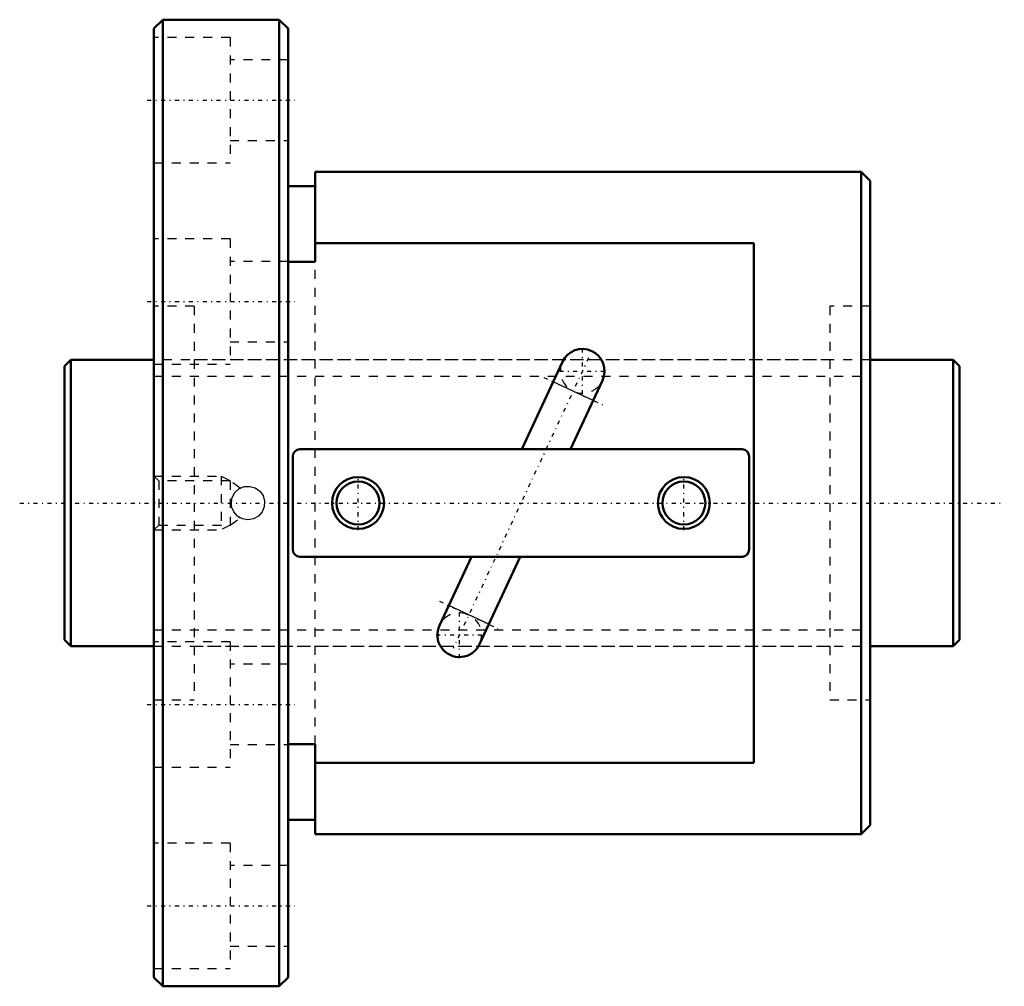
# Model space of a CAD drawing. Header units: millimetres. Extents: x -5 to 105, y -54 to 54.
import ezdxf

# ---------------------------------------------------------------- set-up
doc = ezdxf.new("R2010")
doc.units = ezdxf.units.MM
doc.linetypes.add('Center', pattern=[1.5, 0.45, -0.5, 0.05, -0.5])
doc.linetypes.add('Dashed', pattern=[2, 1, -1])
for name, color, linetype, lineweight in [('2d ConnectionPoints', 7, 'Continuous', 50), ('AM_0', 7, 'Continuous', 50), ('AM_4', 3, 'Continuous', 25), ('AM_5', 3, 'Continuous', 25), ('AM_7', 7, 'Center', 25), ('AM_9', 6, 'Dashed', 25)]:
    doc.layers.add(name, color=color, linetype=linetype, lineweight=lineweight)

# ---------------------------------------------------------------- blocks, each defined once
blk = doc.blocks.new('1_BNF_3210A_3_5RR_Nut_0_in_BNF3210V_3_5RRG1_100LC0_000_rev_0')
at = {"layer": 'AM_0'}
for p, q in [((11, 54), (10, 53)), ((24, 54), (11, 54)), ((11, 54), (11, -54)), ((25, 53), (24, 54)), ((24, 54), (24, -54)), ((10, 53), (10, -53)), ((25, 53), (25, -53)), ((28, 37), (28, 26.96)), ((89, 37), (28, 37)), ((90, 36), (89, 37)), ((89, 37), (89, -37)), ((28, 35.4), (25, 35.4)), ((90, 36), (90, -36)), ((77, 29.03), (28, 29.03)), ((77, -29.03), (77, 29.03)), ((28, 26.96), (25, 26.96)), ((55.64, 15.78), (51.08, 6)), ((56.52, 6), (60.11, 13.7)), ((75.7, 6), (26.3, 6)), ((25.5, 5.2), (25.5, -5.2)), ((76.5, -5.2), (76.5, 5.2)), ((26.3, -6), (75.7, -6)), ((45.48, -6), (41.89, -13.7)), ((46.36, -15.78), (50.92, -6)), ((25, -26.96), (28, -26.96)), ((28, -26.96), (28, -37)), ((28, -29.03), (77, -29.03)), ((25, -35.4), (28, -35.4)), ((89, -37), (90, -36)), ((28, -37), (89, -37)), ((10, -53), (11, -54)), ((24, -54), (25, -53)), ((11, -54), (24, -54))]:
    blk.add_line(p, q, dxfattribs=at)
for centre, radius in [((32.8, 0), 2.9), ((32.8, 0), 2.4), ((69.2, 0), 2.9), ((69.2, 0), 2.4)]:
    blk.add_circle(centre, radius, dxfattribs=at)
for centre, radius, start, end in [((57.87, 14.74), 2.47, 335, 155), ((26.3, 5.2), 0.8, 90, 180), ((75.7, 5.2), 0.8, 0, 90), ((26.3, -5.2), 0.8, 180, 270), ((75.7, -5.2), 0.8, 270, 360), ((44.13, -14.74), 2.47, 155, 335)]:
    blk.add_arc(centre, radius, start, end, dxfattribs=at)
at = {"layer": 'AM_4'}
for p, q in [((59.07, 11.47), (54.6, 13.55)), ((47.4, -13.55), (42.93, -11.47))]:
    blk.add_line(p, q, dxfattribs=at)
at = {"layer": 'AM_5', "linetype": 'Dashed'}
for p, q in [((10, 3), (17.5, 3)), ((18.5, 2.46), (17.5, 3)), ((17.5, 3), (17.5, -3)), ((10, -3), (17.5, -3)), ((18.5, -2.46), (17.5, -3))]:
    blk.add_line(p, q, dxfattribs=at)
at = {"layer": 'AM_7'}
for p, q in [((9.25, 45), (25.75, 45)), ((9.25, 22.5), (25.75, 22.5)), ((57.87, 12.15), (57.87, 17.33)), ((58.56, 16.22), (43.44, -16.22)), ((55.29, 14.74), (60.46, 14.74)), ((53.57, 14.03), (60.1, 10.98)), ((32.8, -3.04), (32.8, 3.04)), ((69.2, -3.04), (69.2, 3.04)), ((41.9, -10.98), (48.43, -14.03)), ((44.13, -17.33), (44.13, -12.15)), ((41.54, -14.74), (46.71, -14.74)), ((9.25, -22.5), (25.75, -22.5)), ((9.25, -45), (25.75, -45))]:
    blk.add_line(p, q, dxfattribs=at)
at = {"layer": 'AM_9'}
for p, q in [((18.5, 52), (10, 52)), ((18.5, 52), (18.5, 38)), ((25, 49.5), (18.5, 49.5)), ((18.5, 40.5), (25, 40.5)), ((10, 38), (18.5, 38)), ((18.5, 29.5), (10, 29.5)), ((18.5, 29.5), (18.5, 15.5)), ((25, 27), (18.5, 27)), ((28, -26.96), (28, 26.96)), ((14.5, 22), (10, 22)), ((14.5, 22), (14.5, -22)), ((90, 22), (85.5, 22)), ((85.5, 22), (85.5, -22)), ((18.5, 18), (25, 18)), ((10, 15.5), (18.5, 15.5)), ((85.5, 16), (14.5, 16)), ((10.54, 2.46), (10, 3)), ((18.5, 2.46), (10.54, 2.46)), ((10.54, 2.46), (10.54, -2.46)), ((19.63, 1.67), (18.5, 2.46)), ((18.5, 2.46), (18.5, -2.46)), ((18.5, -2.46), (19.63, -1.67)), ((10, -3), (10.54, -2.46)), ((10.54, -2.46), (18.5, -2.46)), ((18.5, -15.5), (10, -15.5)), ((14.5, -16), (85.5, -16)), ((18.5, -15.5), (18.5, -29.5)), ((25, -18), (18.5, -18)), ((10, -22), (14.5, -22)), ((85.5, -22), (90, -22)), ((18.5, -27), (25, -27)), ((10, -29.5), (18.5, -29.5)), ((18.5, -38), (10, -38)), ((18.5, -38), (18.5, -52)), ((25, -40.5), (18.5, -40.5)), ((18.5, -49.5), (25, -49.5)), ((10, -52), (18.5, -52))]:
    blk.add_line(p, q, dxfattribs=at)
for points in [[(18.62, 0), (18.73, 0.62), (19.03, 1.17), (19.5, 1.59), (20.08, 1.83), (20.71, 1.86), (21.31, 1.69), (21.82, 1.33), (22.19, 0.82), (22.36, 0.21), (22.33, -0.42), (22.09, -0.99), (21.67, -1.46), (21.12, -1.77), (20.5, -1.87), (19.88, -1.77), (19.33, -1.47), (18.91, -1), (18.67, -0.42), (18.62, 0)], [(19.48, -1.58), (19.51, -1.59), (19.63, -1.66), (19.63, -1.66)]]:
    blk.add_lwpolyline(points, dxfattribs=at)
for centre, radius, start, end in [((57.87, 14.74), 2.47, 155, 335), ((20.5, 0), 1.87, 122.8107, 125.3236), ((20.5, 0), 1.87, 165.0072, 189.8859), ((20.5, 0), 1.87, 234.6869, 237.1893), ((44.13, -14.74), 2.47, 335, 155)]:
    blk.add_arc(centre, radius, start, end, dxfattribs=at)
blk = doc.blocks.new('2_BNF_3210A_3_5RR000_Shaft_0_in_BNF3210V_3_5RRG1_100LC0_000_rev_0')
at = {"layer": 'AM_0'}
for p, q in [((0.7, 16), (0, 15.3)), ((10, 16), (0.7, 16)), ((0.7, 16), (0.7, -16)), ((99.3, 16), (90, 16)), ((100, 15.3), (99.3, 16)), ((99.3, 16), (99.3, -16)), ((0, 15.3), (0, -15.3)), ((100, 15.3), (100, -15.3)), ((0, -15.3), (0.7, -16)), ((99.3, -16), (100, -15.3)), ((0.7, -16), (10, -16)), ((90, -16), (99.3, -16))]:
    blk.add_line(p, q, dxfattribs=at)
at = {"layer": 'AM_5', "linetype": 'Dashed'}
for p, q in [((10, 14.1595), (90, 14.1595)), ((10, -14.1595), (90, -14.1595))]:
    blk.add_line(p, q, dxfattribs=at)
at = {"layer": 'AM_7'}
blk.add_line((-5, 0), (105, 0), dxfattribs=at)
at = {"layer": 'AM_9'}
for p, q in [((90, 16), (10, 16)), ((10, -16), (90, -16))]:
    blk.add_line(p, q, dxfattribs=at)

msp = doc.modelspace()

# ---------------------------------------------------------------- linework, layer by layer
at = {"layer": '2d ConnectionPoints'}
for p in [(0, 0), (10, 0)]:
    msp.add_point(p, dxfattribs=at)

# ---------------------------------------------------------------- block references
for name in ['1_BNF_3210A_3_5RR_Nut_0_in_BNF3210V_3_5RRG1_100LC0_000_rev_0', '2_BNF_3210A_3_5RR000_Shaft_0_in_BNF3210V_3_5RRG1_100LC0_000_rev_0']:
    msp.add_blockref(name, (0, 0))

doc.saveas('drawing.dxf')
